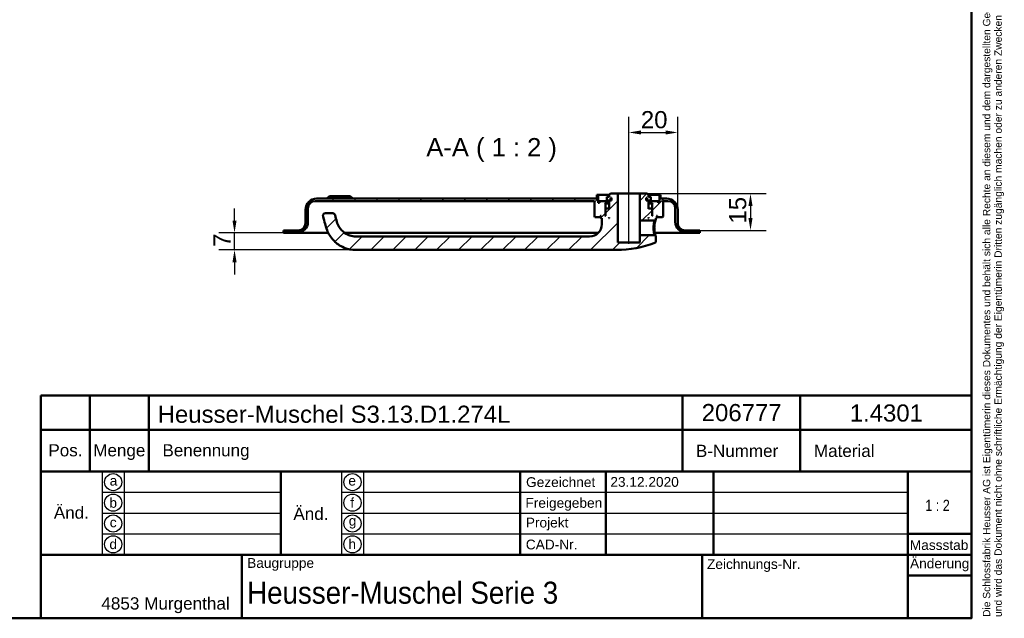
# Model space of a CAD drawing. Header units: millimetres. Extents: x 20 to 833, y 20 to 574.
# Tile 3 of 4: x 431 to 833, y 20 to 265. Entities that reach past the tile are written whole.
import ezdxf
from ezdxf.enums import TextEntityAlignment as Align

# ---------------------------------------------------------------- set-up
doc = ezdxf.new("R2010")
doc.units = ezdxf.units.MM
doc.header["$LTSCALE"] = 2
for name, color, linetype, lineweight in [('Bemaßungen(DIN)', 7, 'Continuous', 25), ('Mittellinie(DIN)', 7, 'Continuous', 25), ('Sichtbare Kanten(DIN)', 7, 'Continuous', 50), ('Skizziergeometrie(DIN)', 7, 'Continuous', 50), ('Skizzierlinie(DIN)', 7, 'Continuous', 25), ('Symbole(DIN)', 7, 'Continuous', 25)]:
    doc.layers.add(name, color=color, linetype=linetype, lineweight=lineweight)
doc.layers.add('Schraffur', color=179, linetype='Continuous', lineweight=9, true_color=0x1e1e47)
doc.styles.add('Aktuell-DIN', font='arial.ttf')
doc.styles.add('Aktuell-DINGroßer Text', font='arial.ttf')
doc.styles.add('STANDARD-DIN~0', font='arial.ttf')
doc.styles.add('Textstil10', font='arial.ttf')
doc.styles.add('Textstil41', font='arial.ttf', dxfattribs={"width": 0.8})
doc.styles.add('Textstil83', font='arial.ttf', dxfattribs={"width": 0.8})
doc.dimstyles.new('CAD-LAN', dxfattribs={"dimscale": 2, "dimtxt": 3.5, "dimasz": 2.5, "dimexe": 3.175, "dimexo": 0, "dimgap": 0.8, "dimtad": 1, "dimrnd": 1e-08, "dimtxsty": 'STANDARD-DIN~0', "dimcen": 0.09, "dimdle": 10, "dimclrd": 250, "dimclre": 250, "dimclrt": 250, "dimadec": 0, "dimazin": 2, "dimtfac": 1, "dimtmove": 0, "dimatfit": 3, "dimfxl": 1, "dimtolj": 1, "dimtzin": 0, "dimlwd": 25, "dimlwe": 25, "dimarcsym": 0})

# ---------------------------------------------------------------- blocks, each defined once
blk = doc.blocks.new('Ränder Standardrahmen')
at = {"layer": 'Skizziergeometrie(DIN)', "flags": 128}
blk.add_lwpolyline([(10, 10), (10, 287), (410, 287), (410, 10), (10, 10)], dxfattribs=at)
blk = doc.blocks.new('Schriftfelder Heusser')
at = {"layer": 'Skizziergeometrie(DIN)'}
for p, q in [((101, 229.92), (101, 236.92)), ((101, 236.92), (291, 236.92)), ((111, 229.92), (111, 236.92)), ((123, 229.92), (123, 236.92)), ((232, 229.92), (232, 236.92)), ((256, 229.92), (256, 236.92)), ((291, 236.92), (291, 229.92)), ((101, 191.42), (101, 229.92)), ((101, 229.92), (291, 229.92)), ((111, 229.92), (111, 221.42)), ((123, 229.92), (123, 221.42)), ((232, 229.92), (232, 221.42)), ((256, 229.92), (256, 221.42)), ((291, 229.92), (291, 191.42)), ((101, 221.42), (291, 221.42)), ((150, 221.42), (150, 204.42)), ((198.85, 221.42), (198.85, 204.42)), ((216.35, 221.42), (216.35, 204.42)), ((238.35, 221.42), (238.35, 204.42)), ((278, 221.42), (278, 191.42)), ((278, 208.67), (291, 208.67)), ((101, 204.42), (291, 204.42)), ((142, 204.42), (142, 191.42)), ((236, 204.42), (236, 191.42)), ((278, 200.17), (291, 200.17)), ((291, 191.42), (101, 191.42))]:
    blk.add_line(p, q, dxfattribs=at)
at = {"layer": 'Skizzierlinie(DIN)'}
for p, q in [((113.5, 221.42), (113.5, 204.42)), ((118, 221.42), (118, 204.42)), ((162.35, 221.42), (162.35, 204.42)), ((166.85, 221.42), (166.85, 204.42)), ((113.5, 217.17), (150, 217.17)), ((162.35, 217.17), (278, 217.17)), ((113.5, 212.92), (150, 212.92)), ((162.35, 212.92), (278, 212.92)), ((113.5, 208.67), (150, 208.67)), ((162.35, 208.67), (278, 208.67))]:
    blk.add_line(p, q, dxfattribs=at)
for centre in [(115.75, 219.25), (164.6, 219.25), (115.75, 215.04), (164.6, 215.04), (115.75, 210.79), (164.6, 210.79), (115.75, 206.54), (164.6, 206.54)]:
    blk.add_circle(centre, 1.75, dxfattribs=at)
at = {"layer": 'Symbole(DIN)', "color": 7, "insert": (293.33, 191.7), "char_height": 1.5, "width": 182.3003, "attachment_point": 1, "rotation": 90, "line_spacing_factor": 0.944221, "style": 'Aktuell-DIN'}
blk.add_mtext('\\fArial|b0|i0;\\H1.5000;Die Schlossfabrik Heusser AG ist Eigentümerin dieses Dokumentes und behält sich alle Rechte an diesem und dem dargestellten Gegenstand vor. Der Empfänger anerkennt diese Rechte\\Pund wird das Dokument nicht ohne schriftliche Ermächtigung der Eigentümerin Dritten zugänglich machen oder zu anderen Zwecken verwenden, zu dem es ihm übergeben worden ist.\\P ', dxfattribs=at)
at = {"layer": 'Symbole(DIN)', "color": 179, "true_color": 0x262659, "style": 'Aktuell-DIN'}
for s, insert, char_height, attachment_point in [('B-Nummer', (234.74, 225.62), 2.489, 4), ('Material', (265.02, 225.62), 2.489, 5), ('Pos.', (106, 227), 2.489, 2), ('Menge', (117, 227), 2.489, 2), ('Benennung', (125.81, 225.38), 2.489, 4), ('\\fArial|b0|i0;a', (115.81, 219.53), 2, 5), ('\\fArial|b0|i0;e', (164.54, 219.53), 2, 5), ('\\fArial|b0|i0;Gezeichnet', (200.05, 219.23), 2, 4), ('\\fArial|b0|i0;b', (115.75, 215), 2, 5), ('\\fArial|b0|i0;f', (164.55, 215.06), 2, 5), ('\\fArial|b0|i0;Freigegeben', (199.92, 216), 2, 1), ('\\fArial|b0|i0;c', (115.75, 211.01), 2, 5), ('\\fArial|b0|i0;g', (164.63, 211.05), 2, 5), ('\\fArial|b0|i0;Projekt', (200, 211.98), 2, 1), ('\\fArial|b0|i0;d', (115.76, 206.55), 2, 5), ('\\fArial|b0|i0;h', (164.55, 206.57), 2, 5), ('\\fArial|b0|i0;CAD-Nr.', (200, 207.5), 2, 1), ('\\fArial|b0|i0;\\H2.0000;Massstab', (284.39, 206.37), 2, 5), ('\\fArial|b0|i0;\\H2.0000;Baugruppe', (143.1, 203.73), 2, 1), ('\\fArial|b0|i0;Zeichnungs-Nr.', (237, 203.5), 2, 1), ('\\fArial|b0|i0;\\H2.5000;4853 Murgenthal', (113.33, 192.46), 2.5, 7)]:
    blk.add_mtext(s, dxfattribs=dict(at, insert=insert, char_height=char_height, attachment_point=attachment_point))
at = {"layer": 'Symbole(DIN)', "color": 179, "true_color": 0x262659, "attachment_point": 5, "style": 'Aktuell-DIN'}
for s, insert, char_height, width in [('Änd.', (107.21, 213), 2.489, 12.3494), ('Änd.', (156.12, 212.76), 2.489, 12.3494), ('\\fArial|b0|i0;Änderung', (284.51, 202.33), 2, 12.1143)]:
    blk.add_mtext(s, dxfattribs=dict(at, insert=insert, char_height=char_height, width=width))
at = {"layer": 'Symbole(DIN)', "color": 7, "insert": (143.1, 196.62), "char_height": 4.5, "width": 90.18, "attachment_point": 4, "style": 'Aktuell-DIN'}
blk.add_mtext('\\fArial|b0|i0;\\W0.90;\\H4.5000;Heusser-Muschel Serie 3', dxfattribs=at)
at = {"layer": 'Symbole(DIN)', "color": 179, "true_color": 0x262659, "style": 'Textstil10'}
blk.add_attdef('ERSTELLUNGSDATUM_001', (217.26, 218.29), '', height=2, dxfattribs=at)
at = {"layer": 'Symbole(DIN)', "color": 179, "true_color": 0x262659}
for tag, height, style, p in [('AUTOR', 2.49, 'Aktuell-DIN', (240.03, 219.26)), ('KONTROLLDATUM', 2, 'Textstil10', (217.42, 215.04)), ('KONTROLLIERT_VON', 2, 'Textstil10', (239.98, 215.05))]:
    blk.add_attdef(tag, text='', height=height, dxfattribs=dict(at, style=style)).set_placement(p, align=Align.MIDDLE_LEFT)
at = {"layer": 'Symbole(DIN)', "color": 7, "style": 'Textstil83', "width": 0.8}
blk.add_attdef('Anfänglicher_Ansichtsmaßstab_001', (281.57, 213.34), '', height=2.3, dxfattribs=at)
at = {"layer": 'Symbole(DIN)', "color": 179, "true_color": 0x262659, "style": 'Textstil10'}
blk.add_attdef('PROJEKT', text='', height=2, dxfattribs=at).set_placement((217.77, 209.72), align=Align.BOTTOM_LEFT)
at = {"layer": 'Symbole(DIN)', "color": 7, "style": 'Textstil41', "width": 0.8}
blk.add_attdef('STATUS', text='', height=5, dxfattribs=at).set_placement((284.53, 195.86), align=Align.MIDDLE_CENTER)
blk = doc.blocks.new('*D25')
at = {"layer": 'Bemaßungen(DIN)', "color": 250, "linetype": 'Continuous', "lineweight": 25, "true_color": 0x3f3f3f, "transparency": 16777216}
for p, q in [((680.05, 198.54), (680.05, 224.89)), ((700.05, 187.04), (700.05, 224.89)), ((685.05, 218.54), (695.05, 218.54))]:
    blk.add_line(p, q, dxfattribs=at)
at = {"layer": 'Bemaßungen(DIN)', "color": 250, "linetype": 'Continuous', "true_color": 0x3f3f3f, "transparency": 16777216}
for points in [[(685.05, 219.38), (685.05, 217.71), (680.05, 218.54)], [(695.05, 219.38), (695.05, 217.71), (700.05, 218.54)]]:
    blk.add_solid(points, dxfattribs=at)
at = {"layer": 'Defpoints', "color": 0, "linetype": 'Continuous', "transparency": 16777216}
for p in [(700.05, 218.54), (680.05, 198.54), (700.05, 187.04)]:
    blk.add_point(p, dxfattribs=at)
at = {"layer": 'Bemaßungen(DIN)', "color": 250, "linetype": 'Continuous', "lineweight": 25, "true_color": 0x3f3f3f, "transparency": 16777216, "insert": (684.99, 227.29), "char_height": 7, "attachment_point": 1, "style": 'STANDARD-DIN~0'}
blk.add_mtext('\\A1;20', dxfattribs=at)
blk = doc.blocks.new('*D26')
at = {"layer": 'Bemaßungen(DIN)', "color": 250, "linetype": 'Continuous', "lineweight": 25, "true_color": 0x3f3f3f, "transparency": 16777216}
for p, q in [((687.55, 193.54), (736.11, 193.54)), ((729.76, 188.54), (729.76, 183.54)), ((709.05, 178.54), (736.11, 178.54))]:
    blk.add_line(p, q, dxfattribs=at)
at = {"layer": 'Bemaßungen(DIN)', "color": 250, "linetype": 'Continuous', "true_color": 0x3f3f3f, "transparency": 16777216}
for points in [[(728.93, 188.54), (730.59, 188.54), (729.76, 193.54)], [(728.93, 183.54), (730.59, 183.54), (729.76, 178.54)]]:
    blk.add_solid(points, dxfattribs=at)
at = {"layer": 'Defpoints', "color": 0, "linetype": 'Continuous', "transparency": 16777216}
for p in [(687.55, 193.54), (709.05, 178.54), (729.76, 178.54)]:
    blk.add_point(p, dxfattribs=at)
at = {"layer": 'Bemaßungen(DIN)', "color": 250, "linetype": 'Continuous', "lineweight": 25, "true_color": 0x3f3f3f, "transparency": 16777216, "insert": (721.01, 181.33), "char_height": 7, "attachment_point": 1, "rotation": 90, "style": 'STANDARD-DIN~0'}
blk.add_mtext('\\A1;15', dxfattribs=at)
blk = doc.blocks.new('*D27')
at = {"layer": 'Bemaßungen(DIN)', "color": 250, "linetype": 'Continuous', "lineweight": 25, "true_color": 0x3f3f3f, "transparency": 16777216}
for p, q in [((519.05, 182.54), (519.05, 187.54)), ((539.05, 177.54), (512.7, 177.54)), ((519.05, 170.54), (519.05, 177.54)), ((568.55, 170.54), (512.7, 170.54)), ((519.05, 165.54), (519.05, 160.54))]:
    blk.add_line(p, q, dxfattribs=at)
at = {"layer": 'Bemaßungen(DIN)', "color": 250, "linetype": 'Continuous', "true_color": 0x3f3f3f, "transparency": 16777216}
for points in [[(518.21, 182.54), (519.88, 182.54), (519.05, 177.54)], [(518.21, 165.54), (519.88, 165.54), (519.05, 170.54)]]:
    blk.add_solid(points, dxfattribs=at)
at = {"layer": 'Defpoints', "color": 0, "linetype": 'Continuous', "transparency": 16777216}
for p in [(519.05, 177.54), (539.05, 177.54), (568.55, 170.54)]:
    blk.add_point(p, dxfattribs=at)
at = {"layer": 'Bemaßungen(DIN)', "color": 250, "linetype": 'Continuous', "lineweight": 25, "true_color": 0x3f3f3f, "transparency": 16777216, "insert": (510.45, 171.78), "char_height": 7, "attachment_point": 1, "rotation": 90, "style": 'STANDARD-DIN~0'}
blk.add_mtext('\\A1;7', dxfattribs=at)

msp = doc.modelspace()

# ---------------------------------------------------------------- hatches: boundary and pattern name
at = {"layer": 'Schraffur'}
h = msp.add_hatch(dxfattribs=at)
h.set_pattern_fill('ANSI31', color=256, scale=50.8, style=0)
h.set_pattern_definition([(45, (0, 0), (-4.49013, 4.49013), [])])
edge = h.paths.add_edge_path()
edge.add_spline(control_points=[(690.675, 182.542), (690.736, 182.602), (690.798, 182.662), (690.922, 182.782), (690.984, 182.843), (691.047, 182.903)], knot_values=[-0.0518077, -0.0518077, -0.0518077, -0.0518077, -0.0259867, -0.0259867, 0, 0, 0, 0], degree=3, periodic=0)
edge.add_line((691.047, 182.903), (691.047, 183.542))
edge.add_line((691.047, 183.542), (691.347, 183.542))
edge.add_line((691.347, 183.542), (691.547, 183.742))
edge.add_line((691.547, 183.742), (691.547, 184.342))
edge.add_line((691.547, 184.342), (691.347, 184.542))
edge.add_line((691.347, 184.542), (691.647, 184.542))
edge.add_line((691.647, 184.542), (691.647, 184.042))
edge.add_line((691.647, 184.042), (691.747, 183.942))
edge.add_line((691.747, 183.942), (693.847, 183.942))
edge.add_line((693.847, 183.942), (694.047, 184.142))
edge.add_line((694.047, 184.142), (694.047, 190.542))
edge.add_line((694.047, 190.542), (696.047, 190.542))
edge.add_ellipse((696.047, 187.542), major_axis=(0, 3), ratio=1, start_angle=270, end_angle=360, ccw=False)
edge.add_line((699.047, 187.542), (699.047, 182.042))
edge.add_ellipse((703.547, 182.042), major_axis=(-4.5, 0), ratio=1, start_angle=0, end_angle=90)
edge.add_line((703.547, 177.542), (709.047, 177.542))
edge.add_line((709.047, 177.542), (709.047, 178.542))
edge.add_line((709.047, 178.542), (703.047, 178.542))
edge.add_ellipse((703.047, 181.542), major_axis=(0, -3), ratio=1, start_angle=270, end_angle=360, ccw=False)
edge.add_line((700.047, 181.542), (700.047, 187.042))
edge.add_ellipse((695.547, 187.042), major_axis=(4.5, 0), ratio=1, start_angle=0, end_angle=90)
edge.add_line((695.547, 191.542), (693.047, 191.542))
edge.add_line((693.047, 191.542), (693.047, 193.042))
edge.add_line((693.047, 193.042), (692.547, 193.042))
edge.add_line((692.547, 193.042), (692.547, 189.742))
edge.add_line((692.547, 189.742), (692.047, 189.742))
edge.add_line((692.047, 189.742), (692.047, 190.542))
edge.add_line((692.047, 190.542), (689.047, 190.542))
edge.add_line((689.047, 190.542), (689.047, 189.742))
edge.add_line((689.047, 189.742), (689.797, 189.742))
edge.add_line((689.797, 189.742), (689.597, 189.542))
edge.add_line((689.597, 189.542), (689.597, 184.742))
edge.add_line((689.597, 184.742), (689.797, 184.542))
edge.add_line((689.797, 184.542), (689.547, 184.542))
edge.add_line((689.547, 184.542), (689.547, 187.342))
edge.add_line((689.547, 187.342), (689.347, 187.542))
edge.add_line((689.347, 187.542), (688.247, 187.542))
edge.add_line((688.247, 187.542), (688.047, 187.342))
edge.add_line((688.047, 187.342), (688.047, 190.742))
edge.add_line((688.047, 190.742), (689.014, 190.742))
edge.add_line((689.014, 190.742), (689.014, 192.242))
edge.add_line((689.014, 192.242), (688.047, 192.242))
edge.add_line((688.047, 192.242), (688.047, 193.042))
edge.add_line((688.047, 193.042), (687.547, 193.542))
edge.add_line((687.547, 193.542), (684.547, 193.542))
edge.add_line((684.547, 193.542), (684.547, 182.542))
edge.add_line((684.547, 182.542), (690.675, 182.542))
h.paths.add_polyline_path([(687.511, 191.842), (687.511, 190.742), (687.147, 190.742), (687.147, 191.842)], flags=0)
h.paths.add_polyline_path([(688.247, 183.542), (688.047, 183.542), (688.047, 183.742)], flags=0)
edge = h.paths.add_edge_path()
edge.add_spline(control_points=[(691.047, 176.181), (690.985, 176.242), (690.923, 176.302), (690.799, 176.422), (690.737, 176.482), (690.676, 176.542)], knot_values=[-0.0519752, -0.0519752, -0.0519752, -0.0519752, -0.0259876, -0.0259876, -0.0001735, -0.0001735, -0.0001735, -0.0001735], degree=3, periodic=0)
edge.add_line((690.676, 176.542), (684.547, 176.542))
edge.add_line((684.547, 176.542), (684.547, 173.542))
edge.add_line((684.547, 173.542), (675.547, 173.542))
edge.add_line((675.547, 173.542), (675.547, 193.542))
edge.add_line((675.547, 193.542), (672.547, 193.542))
edge.add_line((672.547, 193.542), (672.047, 193.042))
edge.add_line((672.047, 193.042), (672.047, 192.242))
edge.add_line((672.047, 192.242), (671.08, 192.242))
edge.add_line((671.08, 192.242), (671.08, 190.742))
edge.add_line((671.08, 190.742), (672.047, 190.742))
edge.add_line((672.047, 190.742), (672.047, 187.342))
edge.add_line((672.047, 187.342), (671.847, 187.542))
edge.add_line((671.847, 187.542), (670.747, 187.542))
edge.add_line((670.747, 187.542), (670.547, 187.342))
edge.add_line((670.547, 187.342), (670.547, 184.542))
edge.add_line((670.547, 184.542), (670.297, 184.542))
edge.add_line((670.297, 184.542), (670.497, 184.742))
edge.add_line((670.497, 184.742), (670.497, 189.542))
edge.add_line((670.497, 189.542), (670.297, 189.742))
edge.add_line((670.297, 189.742), (671.047, 189.742))
edge.add_line((671.047, 189.742), (671.047, 190.542))
edge.add_line((671.047, 190.542), (668.047, 190.542))
edge.add_line((668.047, 190.542), (668.047, 189.742))
edge.add_line((668.047, 189.742), (667.547, 189.742))
edge.add_line((667.547, 189.742), (667.547, 193.042))
edge.add_line((667.547, 193.042), (667.047, 193.042))
edge.add_line((667.047, 193.042), (667.047, 191.542))
edge.add_line((667.047, 191.542), (552.547, 191.542))
edge.add_ellipse((552.547, 187.042), major_axis=(0, 4.5), ratio=1, start_angle=0, end_angle=90)
edge.add_line((548.047, 187.042), (548.047, 181.542))
edge.add_ellipse((545.047, 181.542), major_axis=(3, 0), ratio=1, start_angle=270, end_angle=360, ccw=False)
edge.add_line((545.047, 178.542), (539.047, 178.542))
edge.add_line((539.047, 178.542), (539.047, 177.542))
edge.add_line((539.047, 177.542), (544.547, 177.542))
edge.add_ellipse((544.547, 182.042), major_axis=(0, -4.5), ratio=1, start_angle=0, end_angle=90)
edge.add_line((549.047, 182.042), (549.047, 187.542))
edge.add_ellipse((552.047, 187.542), major_axis=(-3, 0), ratio=1, start_angle=270, end_angle=360, ccw=False)
edge.add_line((552.047, 190.542), (666.047, 190.542))
edge.add_line((666.047, 190.542), (666.047, 184.142))
edge.add_line((666.047, 184.142), (666.247, 183.942))
edge.add_line((666.247, 183.942), (668.347, 183.942))
edge.add_line((668.347, 183.942), (668.447, 184.042))
edge.add_line((668.447, 184.042), (668.447, 184.542))
edge.add_line((668.447, 184.542), (668.747, 184.542))
edge.add_line((668.747, 184.542), (668.547, 184.342))
edge.add_line((668.547, 184.342), (668.547, 183.742))
edge.add_line((668.547, 183.742), (668.747, 183.542))
edge.add_line((668.747, 183.542), (669.047, 183.542))
edge.add_line((669.047, 183.542), (669.047, 181.042))
edge.add_ellipse((664.047, 181.042), major_axis=(5, 0), ratio=1, start_angle=270, end_angle=360, ccw=False)
edge.add_line((664.047, 176.042), (568.547, 176.042))
edge.add_spline(control_points=[(568.547, 176.042), (567.734, 176.042), (566.92, 176.179), (565.596, 176.614), (564.81, 176.933), (563.112, 178.159), (562.379, 178.94), (560.923, 181.251), (560.598, 182.765), (560.127, 184.771)], knot_values=[-1.922427, -1.922427, -1.922427, -1.922427, -1.3852973, -1.3852973, -1.0019081, -1.0019081, -0.6180262, -0.6180262, 0, 0, 0, 0], degree=3, periodic=0)
edge.add_ellipse((559.154, 184.542), major_axis=(0.974, 0.229), ratio=1, start_angle=0, end_angle=76.78481)
edge.add_line((559.154, 185.542), (556.154, 185.542))
edge.add_ellipse((556.154, 184.542), major_axis=(0, 1), ratio=1, start_angle=0, end_angle=106)
edge.add_spline(control_points=[(555.192, 184.266), (555.486, 183.241), (555.781, 182.216), (556.582, 179.415), (556.731, 178.869), (557.695, 176.621), (558.655, 175.235), (560.669, 173.271), (561.976, 172.208), (565.357, 170.852), (566.953, 170.542), (568.547, 170.542)], knot_values=[-2.6318524, -2.6318524, -2.6318524, -2.6318524, -2.3889108, -2.3889108, -1.9687792, -1.9687792, -1.0929194, -1.0929194, -0.478204, -0.478204, 0, 0, 0, 0], degree=3, periodic=0)
edge.add_line((568.547, 170.542), (675.047, 170.542))
edge.add_ellipse((675.047, 214.709), major_axis=(0, -44.167), ratio=1, start_angle=0, end_angle=20.78806)
edge.add_spline(control_points=[(690.722, 173.417), (690.757, 173.429), (690.789, 173.446), (690.85, 173.486), (690.878, 173.51), (690.959, 173.593), (690.991, 173.652), (691.033, 173.758), (691.045, 173.821), (691.047, 173.884)], knot_values=[-0.0486235, -0.0486235, -0.0486235, -0.0486235, -0.041495, -0.041495, -0.0343702, -0.0343702, -0.0188272, -0.0188272, -0.0000001, -0.0000001, -0.0000001, -0.0000001], degree=3, periodic=0)
edge.add_line((691.047, 173.884), (691.047, 176.181))
h.paths.add_polyline_path([(672.047, 183.542), (671.847, 183.542), (672.047, 183.742)], flags=0)
h.paths.add_polyline_path([(672.583, 190.742), (672.583, 191.842), (672.947, 191.842), (672.947, 190.742)], flags=0)

# ---------------------------------------------------------------- linework, layer by layer
at = {"layer": 'Mittellinie(DIN)', "linetype": 'Continuous'}
msp.add_line((680.047, 173.042), (680.047, 198.542), dxfattribs=at)
at = {"layer": 'Sichtbare Kanten(DIN)'}
for p, q in [((667.547, 193.042), (667.047, 193.042)), ((667.047, 193.042), (667.047, 191.542)), ((667.547, 189.742), (667.547, 193.042)), ((667.547, 193.042), (672.047, 193.042)), ((672.547, 193.542), (672.047, 193.042)), ((672.047, 193.042), (672.047, 192.242)), ((675.547, 193.542), (672.547, 193.542)), ((675.547, 173.542), (675.547, 193.542)), ((684.547, 193.542), (675.547, 193.542)), ((687.547, 193.542), (684.547, 193.542)), ((684.547, 193.542), (684.547, 182.542)), ((688.047, 193.042), (687.547, 193.542)), ((688.047, 192.242), (688.047, 193.042)), ((688.047, 193.042), (692.547, 193.042)), ((693.047, 193.042), (692.547, 193.042)), ((692.547, 193.042), (692.547, 189.742)), ((693.047, 191.542), (693.047, 193.042)), ((552.047, 190.542), (666.047, 190.542)), ((667.047, 191.542), (552.547, 191.542)), ((557.797, 192.542), (556.797, 191.542)), ((557.797, 192.542), (566.297, 192.542)), ((566.297, 192.542), (567.297, 191.542)), ((666.047, 190.542), (666.047, 184.142)), ((668.047, 189.742), (667.547, 189.742)), ((671.047, 190.542), (668.047, 190.542)), ((668.047, 190.542), (668.047, 189.742)), ((670.497, 189.542), (670.297, 189.742)), ((670.297, 189.742), (671.047, 189.742)), ((670.497, 184.742), (670.497, 189.542)), ((670.497, 189.542), (672.047, 189.542)), ((671.047, 189.742), (671.047, 190.542)), ((671.047, 190.542), (672.047, 190.542)), ((672.047, 189.742), (671.047, 189.742)), ((672.047, 192.242), (671.08, 192.242)), ((671.08, 192.242), (671.08, 190.742)), ((671.08, 190.742), (672.047, 190.742)), ((672.047, 190.742), (672.047, 187.342)), ((672.583, 190.742), (672.583, 191.842)), ((672.583, 191.842), (672.947, 191.842)), ((672.947, 190.742), (672.583, 190.742)), ((672.947, 191.842), (672.947, 190.742)), ((687.147, 190.742), (687.147, 191.842)), ((687.147, 191.842), (687.511, 191.842)), ((687.511, 190.742), (687.147, 190.742)), ((687.511, 191.842), (687.511, 190.742)), ((689.014, 192.242), (688.047, 192.242)), ((688.047, 187.342), (688.047, 190.742)), ((688.047, 190.742), (689.014, 190.742)), ((688.047, 190.542), (689.047, 190.542)), ((689.047, 189.742), (688.047, 189.742)), ((688.047, 189.542), (689.597, 189.542)), ((689.014, 190.742), (689.014, 192.242)), ((692.047, 190.542), (689.047, 190.542)), ((689.047, 190.542), (689.047, 189.742)), ((689.047, 189.742), (689.797, 189.742)), ((689.797, 189.742), (689.597, 189.542)), ((689.597, 189.542), (689.597, 184.742)), ((692.047, 189.742), (692.047, 190.542)), ((692.547, 189.742), (692.047, 189.742)), ((695.547, 191.542), (693.047, 191.542)), ((694.047, 184.142), (694.047, 190.542)), ((694.047, 190.542), (696.047, 190.542)), ((548.047, 187.042), (548.047, 181.542)), ((549.047, 182.042), (549.047, 187.542)), ((559.154, 185.542), (556.154, 185.542)), ((670.747, 187.542), (670.547, 187.342)), ((670.547, 187.342), (670.547, 184.542)), ((671.847, 187.542), (670.747, 187.542)), ((672.047, 187.342), (671.847, 187.542)), ((672.047, 187.542), (671.847, 187.542)), ((688.247, 187.542), (688.047, 187.342)), ((688.247, 187.542), (688.047, 187.542)), ((689.347, 187.542), (688.247, 187.542)), ((689.547, 187.342), (689.347, 187.542)), ((689.547, 184.542), (689.547, 187.342)), ((699.047, 187.542), (699.047, 182.042)), ((700.047, 181.542), (700.047, 187.042)), ((666.047, 184.142), (666.247, 183.942)), ((666.247, 183.942), (668.347, 183.942)), ((668.347, 183.942), (668.447, 184.042)), ((668.347, 183.942), (668.547, 183.942)), ((668.447, 184.042), (668.447, 184.542)), ((668.447, 184.542), (668.747, 184.542)), ((668.547, 184.042), (668.447, 184.042)), ((668.747, 184.542), (668.547, 184.342)), ((668.547, 184.342), (668.547, 183.742)), ((668.547, 183.742), (668.747, 183.542)), ((668.747, 183.542), (669.047, 183.542)), ((669.047, 183.542), (669.047, 181.042)), ((670.297, 184.542), (670.497, 184.742)), ((670.547, 184.542), (670.297, 184.542)), ((670.547, 184.742), (670.497, 184.742)), ((671.847, 183.542), (672.047, 183.742)), ((672.047, 183.542), (671.847, 183.542)), ((672.047, 183.742), (672.047, 183.542)), ((684.547, 182.542), (690.675, 182.542)), ((684.547, 176.542), (684.547, 182.542)), ((688.047, 183.542), (688.047, 183.742)), ((688.047, 183.742), (688.247, 183.542)), ((688.247, 183.542), (688.047, 183.542)), ((689.597, 184.742), (689.547, 184.742)), ((689.797, 184.542), (689.547, 184.542)), ((689.597, 184.742), (689.797, 184.542)), ((690.674, 182.542), (691.046, 182.903)), ((691.047, 182.903), (691.047, 183.542)), ((691.047, 183.542), (691.347, 183.542)), ((691.547, 184.342), (691.347, 184.542)), ((691.347, 184.542), (691.647, 184.542)), ((691.347, 183.542), (691.547, 183.742)), ((691.547, 183.742), (691.547, 184.342)), ((691.647, 184.042), (691.547, 184.042)), ((691.547, 183.942), (691.747, 183.942)), ((691.647, 184.542), (691.647, 184.042)), ((691.647, 184.042), (691.747, 183.942)), ((691.747, 183.942), (693.847, 183.942)), ((693.847, 183.942), (694.047, 184.142)), ((545.047, 178.542), (539.047, 178.542)), ((539.047, 178.542), (539.047, 177.542)), ((539.047, 177.542), (544.547, 177.542)), ((544.547, 177.542), (556.047, 177.542)), ((556.047, 177.542), (557.319, 177.542)), ((563.967, 177.542), (667.618, 177.542)), ((690.374, 177.542), (690.374, 177.542)), ((690.685, 177.542), (692.047, 177.542)), ((692.047, 177.542), (703.547, 177.542)), ((709.047, 178.542), (703.047, 178.542)), ((703.547, 177.542), (709.047, 177.542)), ((709.047, 177.542), (709.047, 178.542)), ((664.047, 176.042), (568.547, 176.042)), ((684.547, 173.542), (675.547, 173.542)), ((690.676, 176.542), (684.547, 176.542)), ((684.547, 176.542), (684.547, 173.542)), ((691.047, 176.181), (690.675, 176.542)), ((691.047, 173.884), (691.047, 176.181)), ((568.547, 170.542), (675.047, 170.542))]:
    msp.add_line(p, q, dxfattribs=at)
for centre, radius, start, end in [((552.547, 187.042), 4.5, 90, 180), ((552.047, 187.542), 3, 90, 180), ((695.547, 187.042), 4.5, 0, 90), ((696.047, 187.542), 3, 0, 90), ((556.154, 184.542), 1, 90, 196), ((559.154, 184.542), 1, 13.21519, 90), ((544.547, 182.042), 4.5, 270, 0), ((545.047, 181.542), 3, 270, 0), ((664.047, 181.042), 5, 270, 0), ((703.547, 182.042), 4.5, 180, 270), ((703.047, 181.542), 3, 180, 270), ((675.047, 214.709), 44.167, 270, 290.78806)]:
    msp.add_arc(centre, radius, start, end, dxfattribs=at)
for points, knots in [([(555.192, 184.266), (555.486, 183.241), (555.781, 182.216), (556.582, 179.415), (556.731, 178.869), (557.695, 176.621), (558.655, 175.235), (560.669, 173.271), (561.976, 172.208), (565.357, 170.852), (566.953, 170.542), (568.547, 170.542)], [-2.6318524, -2.6318524, -2.6318524, -2.6318524, -2.3889108, -2.3889108, -1.9687792, -1.9687792, -1.0929194, -1.0929194, -0.478204, -0.478204, 0, 0, 0, 0]), ([(568.547, 176.042), (567.734, 176.042), (566.92, 176.179), (565.596, 176.614), (564.81, 176.933), (563.112, 178.159), (562.379, 178.94), (560.923, 181.251), (560.598, 182.765), (560.127, 184.771)], [-1.922427, -1.922427, -1.922427, -1.922427, -1.3852973, -1.3852973, -1.0019081, -1.0019081, -0.6180262, -0.6180262, 0, 0, 0, 0]), ([(690.675, 182.542), (690.675, 182.542), (690.666, 182.516), (690.649, 182.466), (690.579, 182.265), (690.366, 181.655), (690.237, 180.849), (690.173, 180.446), (690.13, 179.995), (690.129, 179.543), (690.129, 179.091), (690.172, 178.639), (690.236, 178.236), (690.364, 177.43), (690.579, 176.82), (690.65, 176.618), (690.667, 176.568), (690.676, 176.542), (690.676, 176.542)], [2.6438708, 2.6438708, 2.6438708, 2.6438708, 2.7193751, 2.7193751, 2.7193751, 3.0215279, 3.0215279, 3.0215279, 3.1726043, 3.1726043, 3.1726043, 3.3236807, 3.3236807, 3.3236807, 3.6258335, 3.6258335, 3.6258335, 3.7015613, 3.7015613, 3.7015613, 3.7015613]), ([(691.047, 176.181), (691.048, 176.181), (691.003, 176.322), (690.614, 177.517), (690.438, 179.543), (690.616, 181.569), (691.003, 182.762), (691.047, 182.903), (691.046, 182.903)], [-1.58629, -1.58629, -1.58629, -1.58629, -1.510764, -1.2086112, -1.0575348, -0.9064584, -0.6043056, -0.5287963, -0.5287963, -0.5287963, -0.5287963]), ([(690.723, 173.417), (690.757, 173.429), (690.789, 173.446), (690.85, 173.486), (690.878, 173.51), (690.959, 173.593), (690.991, 173.652), (691.033, 173.758), (691.045, 173.821), (691.045, 173.884)], [-0.048623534, -0.048623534, -0.048623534, -0.048623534, -0.041494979, -0.041494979, -0.03437016, -0.03437016, -0.018827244, -0.018827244, -0.000000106, -0.000000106, -0.000000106, -0.000000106])]:
    msp.add_open_spline(points, degree=3, knots=knots, dxfattribs=at)

# ---------------------------------------------------------------- block references
at = {"xscale": 2, "yscale": 2, "zscale": 2}
msp.add_blockref('Ränder Standardrahmen', (0, 0), dxfattribs=at)
msp.add_blockref('Schriftfelder Heusser', (238, -362.833), dxfattribs=at).add_auto_attribs({'ERSTELLUNGSDATUM_001': '23.12.2020', 'Anfänglicher_Ansichtsmaßstab_001': '1 : 2'})

# ---------------------------------------------------------------- texts
at = {"layer": 'Symbole(DIN)', "color": 7, "insert": (597.375, 206.542), "char_height": 7.4676, "attachment_point": 7, "style": 'Aktuell-DINGroßer Text'}
msp.add_mtext('A-A ( 1 : 2 )', dxfattribs=at)
at = {"layer": 'Symbole(DIN)', "color": 7, "char_height": 7, "attachment_point": 1, "style": 'Aktuell-DIN'}
for s, insert, width in [('{\\fArial|b0|i0;\\H7.0000;Heusser-Muschel S3.13.D1.274L}', (487.659, 106.906), 144.02821), ('{\\fArial|b0|i0;\\H7.0000;206777}', (709.83, 107.58), 32.62043), ('{\\fArial|b0|i0;\\H7.0000;1.4301}', (770.274, 107.401), 29.89939)]:
    msp.add_mtext(s, dxfattribs=dict(at, insert=insert, width=width))

# ---------------------------------------------------------------- dimensions: what is measured, and where the dimension line sits
at = {"layer": 'Bemaßungen(DIN)', "color": 250, "linetype": 'Continuous', "lineweight": 25, "true_color": 0x3f3f3f}
for base, p1, p2, angle, override, picture, middle in [((700.047, 218.542), (680.047, 198.542), (700.047, 187.042), 180, {"dimgap": 0.8, "dimdec": 2, "dimtol": 0, "dimlim": 0, "dimtp": 0, "dimtm": 0, "dimtdec": 2, "dimtofl": 0, "dimatfit": 1}, '*D25', (690.047, 218.542)), ((729.76, 178.542), (687.547, 193.542), (709.047, 178.542), 90, {"dimgap": 0.8, "dimdec": 2, "dimtol": 0, "dimlim": 0, "dimtp": 0, "dimtm": 0, "dimtdec": 2, "dimtofl": 0, "dimatfit": 1}, '*D26', (729.76, 186.042)), ((519.047, 177.542), (568.547, 170.542), (539.047, 177.542), 270, {"dimgap": 0.8, "dimdec": 2, "dimtol": 0, "dimlim": 0, "dimtp": 0, "dimtm": 0, "dimtdec": 2, "dimtofl": 1, "dimatfit": 1}, '*D27', (519.047, 174.042))]:
    dim = msp.add_linear_dim(base=base, p1=p1, p2=p2, angle=angle, dimstyle='CAD-LAN', override=override, dxfattribs=at)
    dim.commit()
    dim.dimension.update_dxf_attribs({"geometry": picture, "text_midpoint": middle, "dimtype": 160})

doc.saveas('drawing.dxf')
